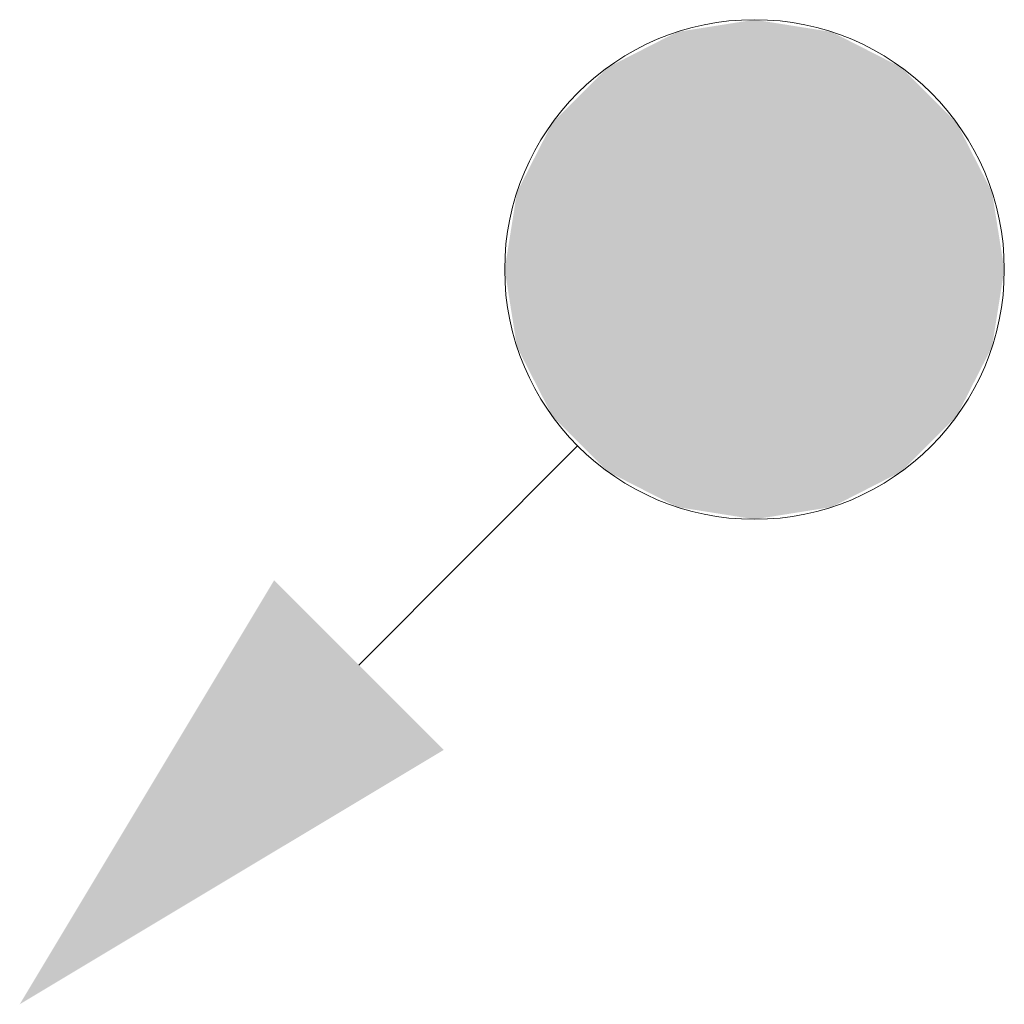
# Model space of a CAD drawing. Header units: millimetres. Extents: x 63 to 49372, y -17231 to 138.
# Tile 2 of 5: x 2476 to 2722, y -11714 to -11467. Entities that reach past the tile are written whole.
import ezdxf

# ---------------------------------------------------------------- set-up
doc = ezdxf.new("R2010")
doc.units = ezdxf.units.MM
doc.layers.add('Dešťová voda', color=7, linetype='Continuous')

# ---------------------------------------------------------------- blocks, each defined once
blk = doc.blocks.new('Začátek potrubí-PipeStart Dešťová voda D125-ID-45-8-29-319')
at = {"layer": 'Dešťová voda', "lineweight": 5}
for points in [[(62.5, 0), (59.44, 19.31), (50.56, 36.74), (36.74, 50.56), (19.31, 59.44), (0, 62.5), (-19.31, 59.44), (-36.74, 50.56), (-50.56, 36.74), (-59.44, 19.31), (-62.5, 0), (-59.44, -19.31), (-50.56, -36.74), (-36.74, -50.56), (-19.31, -59.44), (0, -62.5), (19.31, -59.44), (36.74, -50.56), (50.56, -36.74), (59.44, -19.31)], [(-183.85, -183.85), (-120.21, -77.78), (-77.78, -120.21)]]:
    blk.add_hatch(color=174, dxfattribs=at).paths.add_polyline_path(points)
at = {"layer": 'Dešťová voda', "color": 174, "lineweight": 5}
blk.add_line((-98.99, -98.99), (-44.26, -44.12), dxfattribs=at)
blk = doc.blocks.new('Konec potrubí-PipeEnd Dešťová voda D125-ID-45-8-29-347')
at = {"layer": 'Dešťová voda', "color": 174, "lineweight": 5}
blk.add_circle((0, 0), 62.5, dxfattribs=at)

msp = doc.modelspace()

# ---------------------------------------------------------------- block references
at = {"layer": 'Dešťová voda', "color": 174, "lineweight": 5}
for name in ['Začátek potrubí-PipeStart Dešťová voda D125-ID-45-8-29-319', 'Konec potrubí-PipeEnd Dešťová voda D125-ID-45-8-29-347']:
    msp.add_blockref(name, (2659.99, -11530), dxfattribs=at)

doc.saveas('drawing.dxf')
